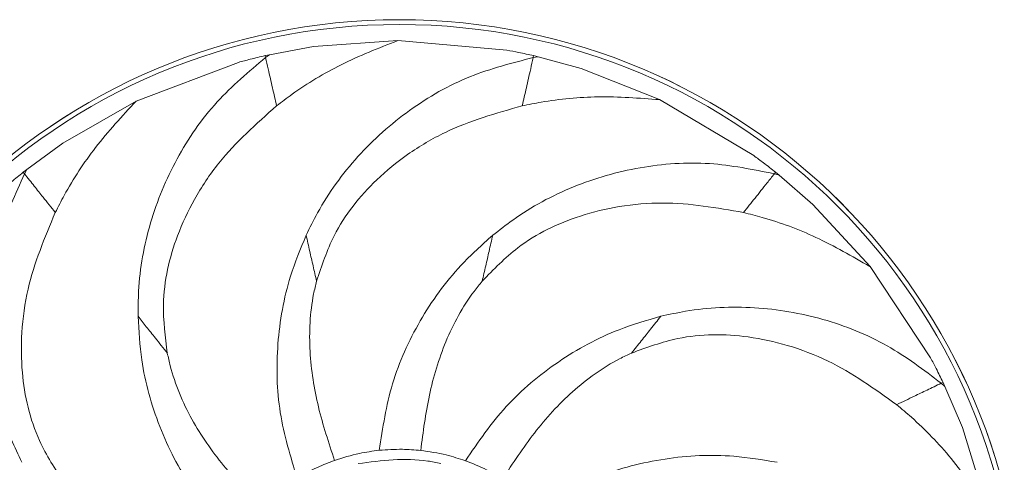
# Model space of a CAD drawing. Header units: millimetres. Extents: x -453 to 1924, y -67 to 428.
# Tile 31 of 88: x 97 to 140, y 408 to 428. Entities that reach past the tile are written whole.
import ezdxf

# ---------------------------------------------------------------- set-up
doc = ezdxf.new("R2010")
doc.units = ezdxf.units.MM

# ---------------------------------------------------------------- blocks, each defined once
blk = doc.blocks.new('Drawing View1')
at = {"color": 7, "linetype": 'Continuous', "lineweight": 18}
for p, q in [((194.289, 53.379), (196.223, 53.733)), ((199.924, 54.001), (196.223, 53.733)), ((204.722, 53.578), (199.924, 54.001)), ((194.289, 53.379), (194.094, 53.336)), ((194.113, 53.251), (194.094, 53.336)), ((194.289, 53.379), (194.113, 53.251)), ((205.887, 53.251), (205.906, 53.336)), ((206.101, 53.29), (205.887, 53.251)), ((206.101, 53.29), (205.906, 53.336)), ((206.101, 53.29), (207.997, 52.769)), ((192.922, 53.04), (188.415, 51.34)), ((211.448, 51.405), (207.997, 52.769)), ((188.416, 51.339), (185.197, 49.492)), ((215.587, 48.942), (211.449, 51.405)), ((183.607, 48.334), (185.197, 49.492)), ((183.607, 48.334), (183.451, 48.21)), ((183.451, 48.21), (183.505, 48.143)), ((183.607, 48.334), (183.505, 48.143)), ((216.495, 48.143), (216.549, 48.21)), ((216.705, 48.085), (216.495, 48.143)), ((216.705, 48.085), (216.549, 48.21)), ((216.705, 48.085), (218.187, 46.793)), ((220.705, 44.066), (218.187, 46.793)), ((223.365, 40.052), (220.705, 44.066)), ((223.914, 38.975), (223.836, 38.937)), ((224, 38.794), (223.836, 38.937)), ((224, 38.794), (223.914, 38.975)), ((224, 38.794), (224.775, 36.987)), ((225.86, 33.438), (224.775, 36.987))]:
    blk.add_line(p, q, dxfattribs=at)
for radius in [27.458, 27.457, 27.249]:
    blk.add_circle((200, 27.458), radius, dxfattribs=at)
for points, knots in [([(199.924, 53.997), (199.083, 53.667), (197.459, 53.029), (195.716, 51.977), (194.822, 51.301), (194.597, 51.13)], [0, 0, 0, 0, 0.4455721, 0.8600095, 1, 1, 1, 1]), ([(194.094, 53.336), (193.874, 53.284), (193.482, 53.192), (193.093, 53.086), (192.921, 53.04)], [0, 0, 0, 0, 0.559723, 1, 1, 1, 1]), ([(205.906, 53.336), (205.686, 53.384), (205.293, 53.471), (204.897, 53.545), (204.722, 53.578)], [0, 0, 0, 0, 0.559723, 1, 1, 1, 1]), ([(194.113, 53.251), (193.373, 52.629), (191.837, 51.338), (190.125, 48.844), (188.948, 46.015), (188.516, 43.631), (188.504, 42.248), (188.501, 41.877)], [0, 0, 0, 0, 0.216499, 0.4491823, 0.6818988, 0.9146518, 1, 1, 1, 1]), ([(194.113, 53.251), (194.151, 53.083), (194.263, 52.594), (194.413, 51.934), (194.536, 51.396), (194.597, 51.129)], [0, 0, 0, 0, 0.209595, 0.608385, 1, 1, 1, 1]), ([(205.887, 53.251), (204.95, 53.012), (203.007, 52.515), (200.382, 51.01), (198.094, 48.973), (196.67, 47.012), (196.06, 45.771), (195.896, 45.438)], [0, 0, 0, 0, 0.216499, 0.449182, 0.681899, 0.914652, 1, 1, 1, 1]), ([(205.887, 53.251), (205.849, 53.083), (205.737, 52.594), (205.587, 51.934), (205.464, 51.396), (205.403, 51.129)], [0, 0, 0, 0, 0.209595, 0.6083847, 1, 1, 1, 1]), ([(188.417, 51.336), (187.802, 50.673), (186.616, 49.394), (185.502, 47.69), (184.99, 46.693), (184.861, 46.442)], [0, 0, 0, 0, 0.4455721, 0.8600095, 1, 1, 1, 1]), ([(194.597, 51.13), (193.699, 50.335), (192.317, 49.111), (190.97, 47.083), (190.012, 45.041), (189.477, 42.72), (189.698, 40.973), (189.789, 40.261)], [0, 0, 0, 0, 0.286419, 0.440929, 0.581938, 0.829503, 1, 1, 1, 1]), ([(205.403, 51.13), (204.249, 50.804), (202.473, 50.3), (200.379, 49.057), (198.63, 47.633), (197.141, 45.774), (196.583, 44.104), (196.355, 43.423)], [0, 0, 0, 0, 0.286419, 0.440929, 0.581938, 0.829503, 1, 1, 1, 1]), ([(211.447, 51.402), (210.545, 51.469), (208.805, 51.599), (206.779, 51.408), (205.68, 51.186), (205.403, 51.13)], [0, 0, 0, 0, 0.4455721, 0.8600095, 1, 1, 1, 1]), ([(216.495, 48.143), (215.548, 48.333), (213.581, 48.729), (210.563, 48.512), (207.618, 47.67), (205.484, 46.52), (204.396, 45.667), (204.104, 45.438)], [0, 0, 0, 0, 0.216499, 0.449182, 0.681899, 0.914652, 1, 1, 1, 1]), ([(216.549, 48.21), (216.372, 48.35), (216.055, 48.599), (215.731, 48.837), (215.588, 48.942)], [0, 0, 0, 0, 0.559723, 1, 1, 1, 1]), ([(183.505, 48.143), (183.108, 47.261), (182.284, 45.432), (181.824, 42.441), (181.99, 39.382), (182.636, 37.047), (183.226, 35.796), (183.384, 35.46)], [0, 0, 0, 0, 0.216499, 0.449182, 0.681899, 0.914652, 1, 1, 1, 1]), ([(183.451, 48.21), (183.275, 48.068), (182.962, 47.815), (182.657, 47.552), (182.523, 47.435)], [0, 0, 0, 0, 0.559723, 1, 1, 1, 1]), ([(184.862, 46.441), (184.681, 46.667), (184.373, 47.054), (183.948, 47.587), (183.652, 47.957), (183.505, 48.143)], [0, 0, 0, 0, 0.415711, 0.708053, 1, 1, 1, 1]), ([(216.495, 48.143), (216.388, 48.007), (216.075, 47.615), (215.653, 47.086), (215.309, 46.654), (215.138, 46.441)], [0, 0, 0, 0, 0.209595, 0.608385, 1, 1, 1, 1]), ([(215.139, 46.442), (213.958, 46.648), (212.139, 46.965), (209.713, 46.754), (207.519, 46.229), (205.371, 45.201), (204.143, 43.938), (203.643, 43.424)], [0, 0, 0, 0, 0.2864192, 0.4409287, 0.5819378, 0.8295033, 1, 1, 1, 1]), ([(184.861, 46.442), (184.397, 45.336), (183.683, 43.633), (183.35, 41.221), (183.372, 38.966), (183.897, 36.643), (184.855, 35.165), (185.245, 34.562)], [0, 0, 0, 0, 0.286419, 0.440929, 0.581938, 0.829503, 1, 1, 1, 1]), ([(220.702, 44.064), (219.919, 44.516), (218.408, 45.388), (216.499, 46.095), (215.413, 46.372), (215.139, 46.442)], [0, 0, 0, 0, 0.445572, 0.860009, 1, 1, 1, 1]), ([(195.896, 45.438), (195.651, 44.844), (195.019, 43.314), (194.56, 40.672), (194.626, 37.614), (195.209, 35.71), (195.5, 34.758)], [0, 0, 0, 0, 0.174623, 0.449768, 0.72491, 1, 1, 1, 1]), ([(195.896, 45.438), (195.949, 45.208), (196.044, 44.789), (196.2, 44.106), (196.305, 43.647), (196.357, 43.42)], [0, 0, 0, 0, 0.379847, 0.692841, 1, 1, 1, 1]), ([(204.104, 45.438), (203.625, 45.009), (202.392, 43.904), (200.832, 41.724), (199.564, 38.94), (199.264, 36.972), (199.113, 35.987)], [0, 0, 0, 0, 0.174623, 0.449768, 0.72491, 1, 1, 1, 1]), ([(204.104, 45.438), (204.051, 45.208), (203.956, 44.789), (203.8, 44.106), (203.695, 43.647), (203.643, 43.42)], [0, 0, 0, 0, 0.379847, 0.692841, 1, 1, 1, 1]), ([(196.355, 43.423), (196.31, 43.236), (196.073, 42.234), (195.982, 40.361), (196.373, 37.888), (196.89, 36.32), (197.147, 35.541)], [0, 0, 0, 0, 0.073293, 0.391157, 0.697324, 1, 1, 1, 1]), ([(203.643, 43.424), (203.521, 43.274), (202.873, 42.475), (201.979, 40.827), (201.258, 38.429), (201.043, 36.792), (200.936, 35.979)], [0, 0, 0, 0, 0.073293, 0.391157, 0.697324, 1, 1, 1, 1]), ([(223.836, 38.937), (223.065, 39.52), (221.465, 40.73), (218.652, 41.844), (215.633, 42.363), (213.212, 42.253), (211.861, 41.957), (211.499, 41.877)], [0, 0, 0, 0, 0.216499, 0.449182, 0.681899, 0.914652, 1, 1, 1, 1]), ([(188.501, 41.877), (188.538, 41.235), (188.633, 39.582), (189.365, 37.003), (190.751, 34.277), (192.103, 32.814), (192.778, 32.083)], [0, 0, 0, 0, 0.174623, 0.449768, 0.72491, 1, 1, 1, 1]), ([(189.792, 40.258), (189.614, 40.482), (189.288, 40.89), (188.859, 41.428), (188.62, 41.728), (188.501, 41.877)], [0, 0, 0, 0, 0.3776885, 0.6906583, 1, 1, 1, 1]), ([(211.499, 41.877), (210.881, 41.698), (209.291, 41.238), (206.939, 39.95), (204.59, 37.992), (203.464, 36.349), (202.902, 35.528)], [0, 0, 0, 0, 0.174623, 0.449768, 0.72491, 1, 1, 1, 1]), ([(211.499, 41.877), (211.352, 41.693), (211.084, 41.357), (210.647, 40.808), (210.353, 40.44), (210.208, 40.258)], [0, 0, 0, 0, 0.379847, 0.692841, 1, 1, 1, 1]), ([(221.877, 37.993), (220.902, 38.692), (219.401, 39.767), (217.123, 40.628), (214.919, 41.108), (212.537, 41.113), (210.884, 40.509), (210.209, 40.262)], [0, 0, 0, 0, 0.286419, 0.440929, 0.581938, 0.829503, 1, 1, 1, 1]), ([(189.789, 40.261), (189.83, 40.072), (190.051, 39.067), (190.782, 37.34), (192.207, 35.281), (193.353, 34.093), (193.922, 33.503)], [0, 0, 0, 0, 0.073293, 0.391157, 0.697324, 1, 1, 1, 1]), ([(210.209, 40.262), (210.035, 40.18), (209.104, 39.741), (207.583, 38.644), (205.893, 36.797), (204.99, 35.415), (204.541, 34.728)], [0, 0, 0, 0, 0.073293, 0.391157, 0.697324, 1, 1, 1, 1]), ([(223.914, 38.975), (223.815, 39.177), (223.638, 39.539), (223.449, 39.895), (223.366, 40.052)], [0, 0, 0, 0, 0.559723, 1, 1, 1, 1]), ([(221.875, 37.993), (222.136, 38.118), (222.582, 38.333), (223.196, 38.629), (223.623, 38.834), (223.836, 38.937)], [0, 0, 0, 0, 0.415711, 0.708053, 1, 1, 1, 1]), ([(178.123, 37.993), (178.185, 36.795), (178.28, 34.952), (179.027, 32.634), (180.026, 30.612), (181.507, 28.746), (183.011, 27.83), (183.624, 27.457)], [0, 0, 0, 0, 0.286419, 0.440929, 0.581938, 0.829503, 1, 1, 1, 1]), ([(225.857, 33.437), (225.348, 34.184), (224.364, 35.625), (222.951, 37.09), (222.093, 37.811), (221.877, 37.993)], [0, 0, 0, 0, 0.4455721, 0.8600095, 1, 1, 1, 1]), ([(197.147, 35.541), (197.509, 35.656), (198.152, 35.861), (198.821, 35.949), (199.113, 35.987)], [0, 0, 0, 0, 0.563133, 1, 1, 1, 1]), ([(199.113, 35.987), (199.452, 36.012), (200.06, 36.056), (200.667, 36.002), (200.936, 35.979)], [0, 0, 0, 0, 0.556807, 1, 1, 1, 1]), ([(200.936, 35.979), (201.313, 35.925), (201.981, 35.831), (202.622, 35.62), (202.902, 35.528)], [0, 0, 0, 0, 0.563133, 1, 1, 1, 1]), ([(195.5, 34.758), (195.795, 34.927), (196.324, 35.231), (196.894, 35.446), (197.147, 35.541)], [0, 0, 0, 0, 0.556807, 1, 1, 1, 1]), ([(198.186, 35.404), (199.213, 35.536), (200.434, 35.693), (201.625, 35.447), (201.815, 35.408)], [0, 0, 0, 0, 0.841056, 1, 1, 1, 1]), ([(202.902, 35.528), (203.218, 35.403), (203.785, 35.178), (204.308, 34.867), (204.541, 34.728)], [0, 0, 0, 0, 0.5568074, 1, 1, 1, 1]), ([(216.616, 35.46), (215.982, 35.567), (214.35, 35.842), (211.672, 35.702), (208.706, 34.958), (206.979, 33.965), (206.116, 33.469)], [0, 0, 0, 0, 0.174623, 0.449768, 0.72491, 1, 1, 1, 1])]:
    blk.add_open_spline(points, degree=3, knots=knots, dxfattribs=at)

msp = doc.modelspace()

# ---------------------------------------------------------------- block references
at = {"color": 7, "linetype": 'Continuous', "lineweight": 18}
msp.add_blockref('Drawing View1', (-86.291, 372.684), dxfattribs=at)

doc.saveas('drawing.dxf')
